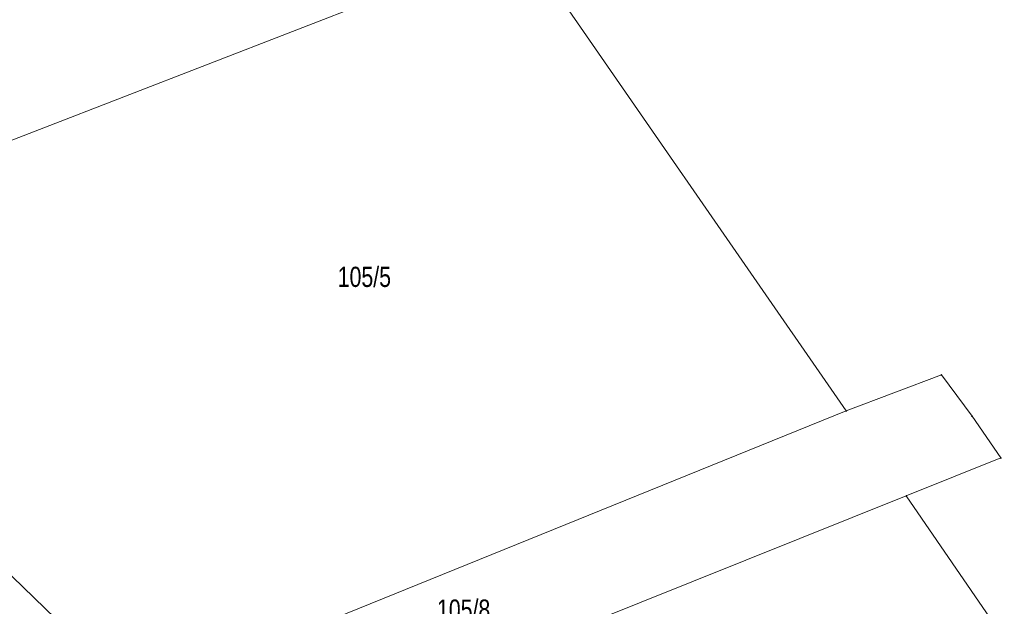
# Model space of a CAD drawing. Header units: metres. Extents: x 7423100 to 7431699, y 5527887 to 5533362.
# Tile 96 of 114: x 7428432 to 7428481, y 5529864 to 5529893. Entities that reach past the tile are written whole.
import ezdxf

# ---------------------------------------------------------------- set-up
doc = ezdxf.new("R2010")
doc.units = ezdxf.units.M
doc.header["$MEASUREMENT"] = 0
doc.linetypes.add('219-500', pattern=[0])
doc.layers.get('0').update_dxf_attribs({"color": 2, "linetype": 'CONTINUOUS', "lineweight": 5})
for name, color, linetype in [('203-punkt graniczny', 7, 'CONTINUOUS'), ('211-numer działki ewidencyjnej', 7, 'CONTINUOUS'), ('219-działka ewidencyjna', 7, 'CONTINUOUS'), ('przewód wodociągowy', 7, 'CONTINUOUS')]:
    doc.layers.add(name, color=color, linetype=linetype)
doc.styles.get("Standard").update_dxf_attribs({"font": 'Working1250.shx', "width": 0.75})

# ---------------------------------------------------------------- blocks, each defined once
blk = doc.blocks.new('203')
at = {"linetype": 'Continuous', "lineweight": 0}
h = blk.add_hatch(color=0, dxfattribs=at)
edge = h.paths.add_edge_path()
edge.add_arc((0, 0), 0.045, 0, 360)

msp = doc.modelspace()

# ---------------------------------------------------------------- linework, layer by layer
at = {"layer": '219-działka ewidencyjna', "color": 7, "linetype": '219-500', "lineweight": 18, "flags": 128}
for points in [[(7428457.01, 5529896.98), (7428473.12, 5529873.71)], [(7428412.22, 5529879.56), (7428449.85, 5529894.14)], [(7428473.12, 5529873.71), (7428477.83, 5529875.49)], [(7428477.83, 5529875.49), (7428479.35, 5529873.45)], [(7428473.12, 5529873.71), (7428437.99, 5529859.48)], [(7428479.35, 5529873.45), (7428480.78, 5529871.38)], [(7428480.78, 5529871.38), (7428476.09, 5529869.5)], [(7428476.09, 5529869.5), (7428441.62, 5529855.69)], [(7428476.09, 5529869.5), (7428492.59, 5529845.49)]]:
    msp.add_lwpolyline(points, dxfattribs=at)
at = {"layer": 'przewód wodociągowy', "color": 5, "linetype": 'Continuous', "lineweight": 18, "flags": 128}
msp.add_lwpolyline([(7428489.84, 5529846.35), (7428461.91, 5529836.33), (7428408.62, 5529887.91), (7428404.92, 5529891.31), (7428403.74, 5529890.48), (7428401.65, 5529890.08), (7428388.45, 5529888.97), (7428386.37, 5529888.81), (7428371.07, 5529886.27), (7428369.18, 5529885.92), (7428354.18, 5529881.64), (7428346.9, 5529880.04), (7428336.25, 5529877.27), (7428331.65, 5529876.12), (7428316.31, 5529871.51)], dxfattribs=at)

# ---------------------------------------------------------------- block references
at = {"layer": '203-punkt graniczny', "color": 7, "linetype": 'Continuous', "lineweight": 18}
for p in [(7428477.83, 5529875.49), (7428473.12, 5529873.71), (7428479.35, 5529873.45), (7428480.78, 5529871.38), (7428476.09, 5529869.5)]:
    msp.add_blockref('203', p, dxfattribs=at)

# ---------------------------------------------------------------- texts
at = {"layer": '211-numer działki ewidencyjnej', "color": 7, "linetype": 'Continuous', "lineweight": 18, "width": 0.79}
for s, p in [('105/5', (7428447.91, 5529879.85)), ('105/8', (7428452.83, 5529863.37))]:
    msp.add_text(s, height=1, dxfattribs=at).set_placement(p)

doc.saveas('drawing.dxf')
